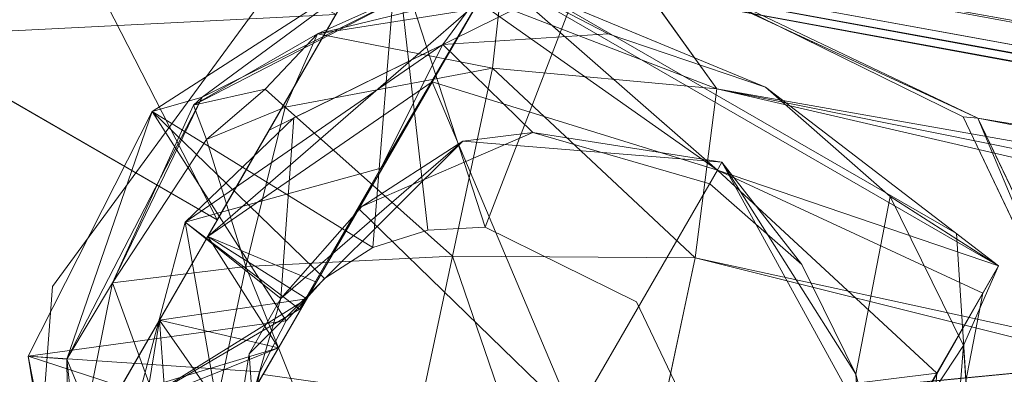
# Model space of a CAD drawing. Header units: inches. Extents: x -296 to -171, y 54 to 179.
# Tile 18 of 75: x -287.779 to -286.762, y 78.401 to 78.767. Entities that reach past the tile are written whole.
import ezdxf

# ---------------------------------------------------------------- set-up
doc = ezdxf.new("R2010")
doc.units = ezdxf.units.IN
doc.header["$LTSCALE"] = 0.299896
doc.header["$MEASUREMENT"] = 0
doc.layers.add('A-FURN-HAWORTH-ATT', color=7, linetype='Continuous')
doc.layers.add('CET Default', color=7, linetype='Continuous')
for name, color, linetype, true_color in [('A-FURN-P-SEAT', 7, 'Continuous', 0xce0000), ('CET color Black', 7, 'Continuous', 0x000000), ('CET color Grey80', 7, 'Continuous', 0xcccdc8)]:
    doc.layers.add(name, color=color, linetype=linetype, true_color=true_color)
doc.styles.add('Arial', font='arial.ttf')

# ---------------------------------------------------------------- blocks, each defined once
blk = doc.blocks.new('*C69')
at = {"layer": 'A-FURN-P-SEAT', "linetype": 'Continuous', "lineweight": 0}
blk.add_lwpolyline([(8.5259, 1.417), (1.7658, 11.352), (1.7183, 11.6179), (1.9567, 11.9406), (13.1683, 15.9804), (13.3484, 16.1786), (13.3874, 16.5331), (13.3874, 16.5331), (13.2065, 16.9112), (12.8493, 16.9854), (1.3996, 13.6518), (1.1322, 13.6888), (0.8989, 14.0153), (0.5164, 26.0845), (0.1372, 26.3058), (-0.5282, 26.0868), (-0.9007, 14.0144), (-1.0185, 13.7714), (-1.4012, 13.6505), (-12.9979, 17.0163)], dxfattribs=at)
for points in [[(13.7131, 18.1621), (13.2743, 18.1621), (13.2743, 15.7974), (13.686, 15.7974), (13.7131, 18.1621)], [(13.2743, 16.2817), (13.2743, 17.5666), (13.1534, 17.5666), (13.1534, 17.9332), (12.5518, 17.9332), (12.5518, 17.5666), (12.4309, 17.5666), (12.4309, 16.2817), (12.6063, 16.0191), (13.0989, 16.0191), (13.2743, 16.2817)]]:
    blk.add_lwpolyline(points, close=True, dxfattribs=at)
at = {"layer": 'A-FURN-HAWORTH-ATT', "linetype": 'Continuous', "style": 'Arial'}
for tag in ['CAPPN', 'CAPTG', 'CAPQT', 'CAPMC', 'CAPMG', 'L2', 'L3', 'PSPN', 'PST1', 'PST2', 'PST3', 'PSQT', 'PSMC', 'L1']:
    blk.add_attdef(tag, (0, 0), '', height=0.00394, dxfattribs=at).dxf.unprotected_set("ltscale", 0)
blk = doc.blocks.new('*C115')
at = {"layer": 'CET color Black', "linetype": 'Continuous', "lineweight": 0}
for points in [[(13.2743, 16.508, 1.5618), (13.2743, 16.9793, 1.7739), (13.1534, 16.8279, 1.7492), (13.2743, 16.508, 1.5618)], [(13.2743, 16.508, 1.5618), (13.1534, 16.8279, 1.7492), (13.1534, 16.6863, 1.6906), (13.2743, 16.508, 1.5618)], [(13.1314, 16.6106, 2.3903), (13.0351, 16.7016, 2.6765), (13.1765, 16.4919, 2.6765), (13.1314, 16.6106, 2.3903)], [(13.1547, 16.6997, 2.3632), (13.2512, 16.5958, 2.347), (13.1534, 16.4715, 1.4758), (13.1547, 16.6997, 2.3632)], [(13.1547, 16.6997, 2.3632), (13.1534, 16.4715, 1.4758), (13.1534, 16.5647, 1.5973), (13.1547, 16.6997, 2.3632)], [(13.2743, 16.508, 1.5618), (13.1534, 16.6863, 1.6906), (13.1534, 16.5647, 1.5973), (13.2743, 16.508, 1.5618)], [(13.1314, 16.6106, 2.3903), (13.1765, 16.4919, 2.6765), (13.1768, 16.426, 2.3903), (13.1314, 16.6106, 2.3903)], [(13.1314, 16.6106, 2.3903), (13.1768, 16.426, 2.3903), (13.3017, 16.4072, 2.2803), (13.1314, 16.6106, 2.3903)], [(13.1314, 16.6106, 2.3903), (13.3017, 16.4072, 2.2803), (13.2512, 16.5958, 2.347), (13.1314, 16.6106, 2.3903)], [(13.2743, 16.6001, 0.7107), (13.1534, 16.4715, 0.8889), (13.1534, 16.5647, 0.7674), (13.2743, 16.6001, 0.7107)], [(13.2743, 16.6001, 0.7107), (13.2743, 16.4084, 1.029), (13.1534, 16.4715, 0.8889), (13.2743, 16.6001, 0.7107)], [(13.2512, 16.5958, 2.347), (13.1547, 16.426, 2.2808), (13.1534, 16.4129, 1.3342), (13.2512, 16.5958, 2.347)], [(13.2512, 16.5958, 2.347), (13.1534, 16.4129, 1.3342), (13.1534, 16.4715, 1.4758), (13.2512, 16.5958, 2.347)], [(13.2512, 16.5958, 2.347), (13.3017, 16.4072, 2.2803), (13.1547, 16.426, 2.2808), (13.2512, 16.5958, 2.347)], [(13.2743, 16.508, 1.5618), (13.1534, 16.5647, 1.5973), (13.1534, 16.4715, 1.4758), (13.2743, 16.508, 1.5618)], [(13.2743, 16.4084, 1.029), (13.2743, 16.508, 1.5618), (13.1534, 16.4129, 1.3342), (13.2743, 16.4084, 1.029)], [(13.2743, 16.508, 1.5618), (13.1534, 16.4715, 1.4758), (13.1534, 16.4129, 1.3342), (13.2743, 16.508, 1.5618)], [(12.8526, 16.3817, 0.4298), (13.1534, 16.503, 0.3566), (13.1534, 16.3055, 0.5081), (12.8526, 16.3817, 0.4298)], [(13.1768, 16.426, 2.3903), (13.1765, 16.4919, 2.6765), (13.0955, 16.1913, 2.6765), (13.1768, 16.426, 2.3903)], [(12.4309, 16.4084, 1.029), (12.5518, 16.4715, 0.8889), (12.5518, 16.154, 0.7056), (12.4309, 16.4084, 1.029)], [(13.2743, 16.4084, 1.029), (13.1534, 16.154, 0.7056), (13.1534, 16.4715, 0.8889), (13.2743, 16.4084, 1.029)], [(13.1768, 16.426, 2.3903), (13.0955, 16.1913, 2.6765), (13.1521, 16.302, 2.3903), (13.1768, 16.426, 2.3903)], [(13.1547, 16.426, 2.2808), (13.1547, 16.2579, 2.1809), (13.1534, 16.3929, 1.1823), (13.1547, 16.426, 2.2808)], [(13.1547, 16.426, 2.2808), (13.1534, 16.3929, 1.1823), (13.1534, 16.4129, 1.3342), (13.1547, 16.426, 2.2808)], [(13.3017, 16.4072, 2.2803), (13.1547, 16.2579, 2.1809), (13.1547, 16.426, 2.2808), (13.3017, 16.4072, 2.2803)], [(13.1768, 16.426, 2.3903), (13.2585, 16.2579, 2.3903), (13.3017, 16.4072, 2.2803), (13.1768, 16.426, 2.3903)], [(13.2743, 16.4084, 1.029), (13.1534, 16.4129, 1.3342), (13.1534, 16.3929, 1.1823), (13.2743, 16.4084, 1.029)], [(12.4468, 16.2579, 2.3903), (12.4036, 16.4071, 2.2803), (12.542, 16.1154, 2.029), (12.4468, 16.2579, 2.3903)], [(12.4036, 16.4071, 2.2803), (12.5505, 16.2579, 2.1809), (12.542, 16.1154, 2.029), (12.4036, 16.4071, 2.2803)], [(12.5518, 16.3929, 1.1823), (12.4309, 16.4084, 1.029), (12.5518, 16.0588, 0.9356), (12.5518, 16.3929, 1.1823)], [(12.4309, 16.4084, 1.029), (12.5518, 16.154, 0.7056), (12.5518, 16.0588, 0.9356), (12.4309, 16.4084, 1.029)], [(13.1534, 16.3929, 1.1823), (13.1534, 16.0588, 0.9356), (13.2743, 16.4084, 1.029), (13.1534, 16.3929, 1.1823)], [(13.2743, 16.4084, 1.029), (13.1534, 16.0588, 0.9356), (13.1534, 16.154, 0.7056), (13.2743, 16.4084, 1.029)], [(13.3017, 16.4072, 2.2803), (13.1632, 16.1154, 2.029), (13.1547, 16.2579, 2.1809), (13.3017, 16.4072, 2.2803)], [(13.2585, 16.2579, 2.3903), (13.1632, 16.1154, 2.029), (13.3017, 16.4072, 2.2803), (13.2585, 16.2579, 2.3903)], [(12.5505, 16.2579, 2.1809), (12.5518, 16.3929, 1.1823), (12.5518, 16.0263, 1.1823), (12.5505, 16.2579, 2.1809)], [(12.5518, 16.3929, 1.1823), (12.5518, 16.0588, 0.9356), (12.5518, 16.0263, 1.1823), (12.5518, 16.3929, 1.1823)], [(13.1547, 16.2579, 2.1809), (13.1534, 16.0263, 1.1823), (13.1534, 16.3929, 1.1823), (13.1547, 16.2579, 2.1809)], [(13.1534, 16.3929, 1.1823), (13.1534, 16.0263, 1.1823), (13.1534, 16.0588, 0.9356), (13.1534, 16.3929, 1.1823)], [(13.2743, 16.1437, 2.0183), (13.6532, 16.1437, 2.0183), (13.6532, 16.3886, 2.2063), (13.2743, 16.1437, 2.0183)], [(13.2743, 16.1437, 2.0183), (13.6532, 16.3886, 2.2063), (13.2743, 16.3886, 2.2063), (13.2743, 16.1437, 2.0183)], [(13.2743, 16.3886, 0.1584), (13.6532, 16.3886, 0.1584), (13.6532, 16.1437, 0.3463), (13.2743, 16.3886, 0.1584)], [(13.2743, 16.3886, 0.1584), (13.6532, 16.1437, 0.3463), (13.2743, 16.1437, 0.3463), (13.2743, 16.3886, 0.1584)], [(12.8526, 16.3817, 0.4298), (12.8526, 16.0856, 0.8296), (12.5518, 16.154, 0.7056), (12.8526, 16.3817, 0.4298)], [(12.8526, 16.3817, 0.4298), (12.5518, 16.154, 0.7056), (12.5518, 16.3055, 0.5081), (12.8526, 16.3817, 0.4298)], [(12.8526, 16.3817, 0.4298), (13.1534, 16.3055, 0.5081), (13.1534, 16.154, 0.7056), (12.8526, 16.3817, 0.4298)], [(12.8526, 16.3817, 0.4298), (13.1534, 16.154, 0.7056), (12.8526, 16.0856, 0.8296), (12.8526, 16.3817, 0.4298)], [(12.5531, 16.302, 2.3903), (12.6234, 16.1968, 2.3903), (12.5771, 16.2437, 2.6765), (12.5531, 16.302, 2.3903)], [(13.1521, 16.302, 2.3903), (13.0955, 16.1913, 2.6765), (13.0372, 16.1473, 2.3903), (13.1521, 16.302, 2.3903)], [(12.4468, 16.2579, 2.3903), (12.542, 16.1154, 2.029), (12.542, 16.1154, 2.3903), (12.4468, 16.2579, 2.3903)], [(12.5505, 16.2579, 2.1809), (12.5518, 16.0263, 1.1823), (12.542, 16.1154, 2.029), (12.5505, 16.2579, 2.1809)], [(13.1547, 16.2579, 2.1809), (13.1632, 16.1154, 2.029), (13.1534, 16.0263, 1.1823), (13.1547, 16.2579, 2.1809)], [(13.2585, 16.2579, 2.3903), (13.1632, 16.1154, 2.3903), (13.1632, 16.1154, 2.029), (13.2585, 16.2579, 2.3903)], [(12.6234, 16.1968, 2.3903), (12.8527, 16.0764, 2.6765), (12.5771, 16.2437, 2.6765), (12.6234, 16.1968, 2.3903)], [(12.6234, 16.1968, 2.3903), (12.7286, 16.1266, 2.3903), (12.8527, 16.0764, 2.6765), (12.6234, 16.1968, 2.3903)], [(13.0372, 16.1473, 2.3903), (13.0955, 16.1913, 2.6765), (12.8527, 16.0764, 2.6765), (13.0372, 16.1473, 2.3903)], [(12.8526, 16.0856, 0.8296), (12.5518, 16.0588, 0.9356), (12.5518, 16.154, 0.7056), (12.8526, 16.0856, 0.8296)], [(12.8526, 16.0856, 0.8296), (13.1534, 16.154, 0.7056), (13.1534, 16.0588, 0.9356), (12.8526, 16.0856, 0.8296)], [(13.0372, 16.1473, 2.3903), (12.8527, 16.0764, 2.6765), (12.8526, 16.1019, 2.3903), (13.0372, 16.1473, 2.3903)], [(12.7286, 16.1266, 2.3903), (12.8526, 16.1019, 2.3903), (12.8527, 16.0764, 2.6765), (12.7286, 16.1266, 2.3903)], [(12.542, 16.1154, 2.029), (12.5518, 16.0263, 1.1823), (12.6845, 16.0202, 2.029), (12.542, 16.1154, 2.029)], [(13.1632, 16.1154, 2.029), (13.0207, 16.0202, 2.029), (13.1534, 16.0263, 1.1823), (13.1632, 16.1154, 2.029)], [(12.8526, 16.0856, 0.8296), (12.5518, 16.0263, 1.1823), (12.5518, 16.0588, 0.9356), (12.8526, 16.0856, 0.8296)], [(12.8526, 16.0856, 0.8296), (13.1534, 16.0588, 0.9356), (13.1534, 16.0263, 1.1823), (12.8526, 16.0856, 0.8296)], [(12.5518, 16.0263, 1.1823), (12.8526, 15.9868, 2.029), (12.6845, 16.0202, 2.029), (12.5518, 16.0263, 1.1823)], [(13.1534, 16.0263, 1.1823), (13.0207, 16.0202, 2.029), (12.8526, 15.9868, 2.029), (13.1534, 16.0263, 1.1823)]]:
    blk.add_3dface(points, dxfattribs=at)
for points, invisible_edges in [([(13.2743, 16.6737, 2.3244), (13.6532, 16.6737, 2.3244), (13.6532, 16.9797, 2.3646), (13.2743, 16.6737, 2.3244)], 4), ([(13.2743, 16.9797, 0), (13.6532, 16.6737, 0.0403), (13.2743, 16.6737, 0.0403), (13.2743, 16.9797, 0)], 9), ([(13.2743, 16.4134, 2.1633), (13.2743, 16.6866, 2.2765), (13.2743, 16.8279, 1.7492), (13.2743, 16.4134, 2.1633)], 6), ([(13.2743, 16.4134, 2.1633), (13.2743, 16.8279, 1.7492), (13.2743, 16.6863, 1.6906), (13.2743, 16.4134, 2.1633)], 13), ([(13.2743, 16.6737, 0.0403), (13.2743, 16.4134, 0.2013), (13.2743, 16.6866, 0.0882), (13.2743, 16.6737, 0.0403)], 13), ([(13.2743, 16.3886, 2.2063), (13.2743, 16.6737, 2.3244), (13.2743, 16.6866, 2.2765), (13.2743, 16.3886, 2.2063)], 6), ([(13.2743, 16.3886, 2.2063), (13.2743, 16.6866, 2.2765), (13.2743, 16.4134, 2.1633), (13.2743, 16.3886, 2.2063)], 13), ([(13.2743, 16.6866, 0.0882), (13.2743, 16.4134, 0.2013), (13.2743, 16.6863, 0.6741), (13.2743, 16.6866, 0.0882)], 6), ([(13.2743, 16.1788, 1.9833), (13.2743, 16.4134, 2.1633), (13.2743, 16.6863, 1.6906), (13.2743, 16.1788, 1.9833)], 6), ([(13.2743, 16.1788, 1.9833), (13.2743, 16.6863, 1.6906), (13.2743, 16.5647, 1.5973), (13.2743, 16.1788, 1.9833)], 13), ([(13.2743, 16.4134, 0.2013), (13.2743, 16.5647, 0.7674), (13.2743, 16.6863, 0.6741), (13.2743, 16.4134, 0.2013)], 13), ([(13.2743, 16.3886, 2.2063), (13.6532, 16.3886, 2.2063), (13.6532, 16.6737, 2.3244), (13.2743, 16.3886, 2.2063)], 4), ([(13.2743, 16.3886, 2.2063), (13.6532, 16.6737, 2.3244), (13.2743, 16.6737, 2.3244), (13.2743, 16.3886, 2.2063)], 9), ([(13.2743, 16.6737, 0.0403), (13.6532, 16.6737, 0.0403), (13.6532, 16.3886, 0.1584), (13.2743, 16.6737, 0.0403)], 4), ([(13.2743, 16.6737, 0.0403), (13.6532, 16.3886, 0.1584), (13.2743, 16.3886, 0.1584), (13.2743, 16.6737, 0.0403)], 9), ([(13.2743, 16.6737, 0.0403), (13.2743, 16.3886, 0.1584), (13.2743, 16.4134, 0.2013), (13.2743, 16.6737, 0.0403)], 6), ([(12.4309, 15.9988, 1.7487), (12.4309, 16.4715, 1.4758), (12.4309, 16.5647, 1.5973), (12.4309, 15.9988, 1.7487)], 13), ([(12.4309, 15.9988, 1.7487), (12.4309, 16.5647, 1.5973), (12.4309, 16.1788, 1.9833), (12.4309, 15.9988, 1.7487)], 11), ([(13.1534, 16.4715, 0.8889), (13.1534, 16.3055, 0.5081), (13.1534, 16.5647, 0.7674), (13.1534, 16.4715, 0.8889)], 11), ([(13.1534, 16.5647, 0.7674), (13.1534, 16.3055, 0.5081), (13.1534, 16.503, 0.3566), (13.1534, 16.5647, 0.7674)], 13), ([(13.2743, 16.1788, 0.3814), (13.2743, 16.4715, 0.8889), (13.2743, 16.5647, 0.7674), (13.2743, 16.1788, 0.3814)], 13), ([(13.2743, 16.4134, 0.2013), (13.2743, 16.1788, 0.3814), (13.2743, 16.5647, 0.7674), (13.2743, 16.4134, 0.2013)], 6), ([(13.2743, 15.9988, 1.7487), (13.2743, 16.1788, 1.9833), (13.2743, 16.5647, 1.5973), (13.2743, 15.9988, 1.7487)], 6), ([(13.2743, 15.9988, 1.7487), (13.2743, 16.5647, 1.5973), (13.2743, 16.4715, 1.4758), (13.2743, 15.9988, 1.7487)], 13), ([(12.4309, 16.1788, 0.3814), (12.4309, 16.4715, 0.8889), (12.4309, 15.9988, 0.6159), (12.4309, 16.1788, 0.3814)], 11), ([(12.4309, 15.9988, 0.6159), (12.4309, 16.4715, 0.8889), (12.4309, 16.4129, 1.0304), (12.4309, 15.9988, 0.6159)], 13), ([(12.4309, 15.8856, 1.4755), (12.4309, 16.4129, 1.3342), (12.4309, 16.4715, 1.4758), (12.4309, 15.8856, 1.4755)], 13), ([(12.4309, 15.8856, 1.4755), (12.4309, 16.4715, 1.4758), (12.4309, 15.9988, 1.7487), (12.4309, 15.8856, 1.4755)], 11), ([(12.5518, 16.4715, 0.8889), (12.5518, 16.3055, 0.5081), (12.5518, 16.154, 0.7056), (12.5518, 16.4715, 0.8889)], 9), ([(13.1534, 16.4715, 0.8889), (13.1534, 16.154, 0.7056), (13.1534, 16.3055, 0.5081), (13.1534, 16.4715, 0.8889)], 4), ([(13.2743, 16.1788, 0.3814), (13.2743, 15.9988, 0.6159), (13.2743, 16.4715, 0.8889), (13.2743, 16.1788, 0.3814)], 6), ([(13.2743, 15.9988, 0.6159), (13.2743, 16.4129, 1.0304), (13.2743, 16.4715, 0.8889), (13.2743, 15.9988, 0.6159)], 13), ([(13.2743, 15.8856, 1.4755), (13.2743, 15.9988, 1.7487), (13.2743, 16.4715, 1.4758), (13.2743, 15.8856, 1.4755)], 6), ([(13.2743, 15.8856, 1.4755), (13.2743, 16.4715, 1.4758), (13.2743, 16.4129, 1.3342), (13.2743, 15.8856, 1.4755)], 13), ([(13.1768, 16.426, 2.3903), (13.1521, 16.302, 2.3903), (13.2585, 16.2579, 2.3903), (13.1768, 16.426, 2.3903)], 2), ([(12.4309, 15.9988, 0.6159), (12.4309, 16.4129, 1.0304), (12.4309, 15.8856, 0.8892), (12.4309, 15.9988, 0.6159)], 11), ([(12.4309, 15.8856, 0.8892), (12.4309, 16.4129, 1.0304), (12.4309, 16.3929, 1.1823), (12.4309, 15.8856, 0.8892)], 13), ([(12.4309, 15.847, 1.1823), (12.4309, 16.3929, 1.1823), (12.4309, 16.4129, 1.3342), (12.4309, 15.847, 1.1823)], 13), ([(12.4309, 15.847, 1.1823), (12.4309, 16.4129, 1.3342), (12.4309, 15.8856, 1.4755), (12.4309, 15.847, 1.1823)], 11), ([(13.2743, 16.3886, 0.1584), (13.2743, 16.1788, 0.3814), (13.2743, 16.4134, 0.2013), (13.2743, 16.3886, 0.1584)], 13), ([(13.2743, 16.1437, 2.0183), (13.2743, 16.3886, 2.2063), (13.2743, 16.4134, 2.1633), (13.2743, 16.1437, 2.0183)], 6), ([(13.2743, 16.1437, 2.0183), (13.2743, 16.4134, 2.1633), (13.2743, 16.1788, 1.9833), (13.2743, 16.1437, 2.0183)], 13), ([(13.2743, 15.9988, 0.6159), (13.2743, 15.8856, 0.8892), (13.2743, 16.4129, 1.0304), (13.2743, 15.9988, 0.6159)], 6), ([(13.2743, 15.8856, 0.8892), (13.2743, 16.3929, 1.1823), (13.2743, 16.4129, 1.0304), (13.2743, 15.8856, 0.8892)], 13), ([(13.2743, 15.847, 1.1823), (13.2743, 15.8856, 1.4755), (13.2743, 16.4129, 1.3342), (13.2743, 15.847, 1.1823)], 6), ([(13.2743, 15.847, 1.1823), (13.2743, 16.4129, 1.3342), (13.2743, 16.3929, 1.1823), (13.2743, 15.847, 1.1823)], 13), ([(12.4309, 15.8856, 0.8892), (12.4309, 16.3929, 1.1823), (12.4309, 15.847, 1.1823), (12.4309, 15.8856, 0.8892)], 11), ([(13.2743, 15.8856, 0.8892), (13.2743, 15.847, 1.1823), (13.2743, 16.3929, 1.1823), (13.2743, 15.8856, 0.8892)], 6), ([(13.2743, 16.3886, 0.1584), (13.2743, 16.1437, 0.3463), (13.2743, 16.1788, 0.3814), (13.2743, 16.3886, 0.1584)], 6), ([(12.5531, 16.302, 2.3903), (12.4468, 16.2579, 2.3903), (12.542, 16.1154, 2.3903), (12.5531, 16.302, 2.3903)], 13), ([(12.5531, 16.302, 2.3903), (12.542, 16.1154, 2.3903), (12.6234, 16.1968, 2.3903), (12.5531, 16.302, 2.3903)], 11), ([(13.1521, 16.302, 2.3903), (13.0372, 16.1473, 2.3903), (13.1632, 16.1154, 2.3903), (13.1521, 16.302, 2.3903)], 4), ([(13.1521, 16.302, 2.3903), (13.1632, 16.1154, 2.3903), (13.2585, 16.2579, 2.3903), (13.1521, 16.302, 2.3903)], 13), ([(12.6234, 16.1968, 2.3903), (12.542, 16.1154, 2.3903), (12.6845, 16.0202, 2.3903), (12.6234, 16.1968, 2.3903)], 9), ([(12.6234, 16.1968, 2.3903), (12.6845, 16.0202, 2.3903), (12.7286, 16.1266, 2.3903), (12.6234, 16.1968, 2.3903)], 2), ([(13.2743, 15.9558, 1.7735), (13.2743, 16.1437, 2.0183), (13.2743, 16.1788, 1.9833), (13.2743, 15.9558, 1.7735)], 6), ([(13.2743, 15.9558, 1.7735), (13.2743, 16.1788, 1.9833), (13.2743, 15.9988, 1.7487), (13.2743, 15.9558, 1.7735)], 13), ([(13.2743, 16.1437, 0.3463), (13.2743, 15.9988, 0.6159), (13.2743, 16.1788, 0.3814), (13.2743, 16.1437, 0.3463)], 13), ([(13.0372, 16.1473, 2.3903), (12.8526, 16.1019, 2.3903), (12.8526, 15.9868, 2.3903), (13.0372, 16.1473, 2.3903)], 6), ([(13.0372, 16.1473, 2.3903), (12.8526, 15.9868, 2.3903), (13.0207, 16.0202, 2.3903), (13.0372, 16.1473, 2.3903)], 13), ([(13.0372, 16.1473, 2.3903), (13.0207, 16.0202, 2.3903), (13.1632, 16.1154, 2.3903), (13.0372, 16.1473, 2.3903)], 9), ([(12.7286, 16.1266, 2.3903), (12.6845, 16.0202, 2.3903), (12.8526, 15.9868, 2.3903), (12.7286, 16.1266, 2.3903)], 13), ([(12.7286, 16.1266, 2.3903), (12.8526, 15.9868, 2.3903), (12.8526, 16.1019, 2.3903), (12.7286, 16.1266, 2.3903)], 11), ([(12.542, 16.1154, 2.3903), (12.542, 16.1154, 2.029), (12.6845, 16.0202, 2.029), (12.542, 16.1154, 2.3903)], 4), ([(12.542, 16.1154, 2.3903), (12.6845, 16.0202, 2.029), (12.6845, 16.0202, 2.3903), (12.542, 16.1154, 2.3903)], 9), ([(13.1632, 16.1154, 2.3903), (13.0207, 16.0202, 2.3903), (13.0207, 16.0202, 2.029), (13.1632, 16.1154, 2.3903)], 4), ([(13.1632, 16.1154, 2.3903), (13.0207, 16.0202, 2.029), (13.1632, 16.1154, 2.029), (13.1632, 16.1154, 2.3903)], 9), ([(12.8526, 16.0856, 0.8296), (12.8526, 16.0263, 1.1823), (12.5518, 16.0263, 1.1823), (12.8526, 16.0856, 0.8296)], 9), ([(12.8526, 16.0856, 0.8296), (13.1534, 16.0263, 1.1823), (12.8526, 16.0263, 1.1823), (12.8526, 16.0856, 0.8296)], 4), ([(12.5518, 16.0263, 1.1823), (12.8526, 16.0263, 1.1823), (12.8526, 15.9868, 2.029), (12.5518, 16.0263, 1.1823)], 2), ([(13.1534, 16.0263, 1.1823), (12.8526, 15.9868, 2.029), (12.8526, 16.0263, 1.1823), (13.1534, 16.0263, 1.1823)], 2), ([(12.6845, 16.0202, 2.3903), (12.6845, 16.0202, 2.029), (12.8526, 15.9868, 2.029), (12.6845, 16.0202, 2.3903)], 4), ([(12.6845, 16.0202, 2.3903), (12.8526, 15.9868, 2.029), (12.8526, 15.9868, 2.3903), (12.6845, 16.0202, 2.3903)], 9), ([(13.0207, 16.0202, 2.3903), (12.8526, 15.9868, 2.3903), (12.8526, 15.9868, 2.029), (13.0207, 16.0202, 2.3903)], 4), ([(13.0207, 16.0202, 2.3903), (12.8526, 15.9868, 2.029), (13.0207, 16.0202, 2.029), (13.0207, 16.0202, 2.3903)], 9)]:
    blk.add_3dface(points, dxfattribs=dict(at, invisible_edges=invisible_edges))
at = {"layer": 'CET color Grey80', "linetype": 'Continuous', "lineweight": 0}
for points in [[(13.3731, 16.6081, 2.5513), (13.1226, 16.9148, 2.5515), (13.2279, 16.7741, 3.419), (13.3731, 16.6081, 2.5513)], [(13.1226, 16.9148, 2.5515), (13.3731, 16.6081, 2.5513), (13.1395, 16.5585, 2.5513), (13.1226, 16.9148, 2.5515)], [(13.3371, 16.5907, 3.4195), (13.2279, 16.7741, 3.419), (13.2108, 16.7636, 3.4404), (13.3371, 16.5907, 3.4195)], [(13.3731, 16.6081, 2.5513), (13.2279, 16.7741, 3.419), (13.3371, 16.5907, 3.4195), (13.3731, 16.6081, 2.5513)], [(13.3371, 16.5907, 3.4195), (13.2108, 16.7636, 3.4404), (13.2934, 16.6246, 3.4388), (13.3371, 16.5907, 3.4195)], [(13.2248, 16.4156, 3.5541), (13.1461, 16.6578, 3.5538), (12.9331, 16.6444, 3.6483), (13.2248, 16.4156, 3.5541)], [(13.3356, 16.4991, 3.4531), (13.2934, 16.6246, 3.4388), (13.1461, 16.6578, 3.5538), (13.3356, 16.4991, 3.4531)], [(13.3356, 16.4991, 3.4531), (13.1461, 16.6578, 3.5538), (13.2248, 16.4156, 3.5541), (13.3356, 16.4991, 3.4531)], [(13.0452, 16.2994, 3.6485), (12.9331, 16.6444, 3.6483), (12.6852, 16.6136, 3.7106), (13.0452, 16.2994, 3.6485)], [(13.2248, 16.4156, 3.5541), (12.9331, 16.6444, 3.6483), (13.0452, 16.2994, 3.6485), (13.2248, 16.4156, 3.5541)], [(13.3371, 16.5907, 3.4195), (13.2934, 16.6246, 3.4388), (13.3356, 16.4991, 3.4531), (13.3371, 16.5907, 3.4195)], [(1.3196, 12.8716, 6.0459), (12.8274, 16.1759, 3.7107), (12.6852, 16.6136, 3.7106), (1.3196, 12.8716, 6.0459)], [(13.0452, 16.2994, 3.6485), (12.6852, 16.6136, 3.7106), (12.8274, 16.1759, 3.7107), (13.0452, 16.2994, 3.6485)], [(13.3731, 16.6081, 2.5513), (13.1578, 16.5024, 2.5513), (13.1395, 16.5585, 2.5513), (13.3731, 16.6081, 2.5513)], [(13.3731, 16.6081, 2.5513), (13.1607, 16.4434, 2.5513), (13.1578, 16.5024, 2.5513), (13.3731, 16.6081, 2.5513)], [(13.3731, 16.6081, 2.5513), (13.3887, 16.3253, 2.5514), (13.1607, 16.4434, 2.5513), (13.3731, 16.6081, 2.5513)], [(13.3887, 16.3253, 2.5514), (13.3731, 16.6081, 2.5513), (13.3371, 16.5907, 3.4195), (13.3887, 16.3253, 2.5514)], [(13.3513, 16.2868, 3.4159), (13.3371, 16.5907, 3.4195), (13.3356, 16.4991, 3.4531), (13.3513, 16.2868, 3.4159)], [(13.3887, 16.3253, 2.5514), (13.3371, 16.5907, 3.4195), (13.3513, 16.2868, 3.4159), (13.3887, 16.3253, 2.5514)], [(13.3256, 16.3222, 3.4682), (13.3356, 16.4991, 3.4531), (13.2248, 16.4156, 3.5541), (13.3256, 16.3222, 3.4682)], [(13.3549, 16.2982, 3.4544), (13.3356, 16.4991, 3.4531), (13.3256, 16.3222, 3.4682), (13.3549, 16.2982, 3.4544)], [(13.3513, 16.2868, 3.4159), (13.3356, 16.4991, 3.4531), (13.3549, 16.2982, 3.4544), (13.3513, 16.2868, 3.4159)], [(12.2945, 16.4751, 2.5513), (12.4111, 16.0666, 2.8919), (12.2805, 16.4684, 2.8919), (12.2945, 16.4751, 2.5513)], [(12.2945, 16.4751, 2.5513), (12.425, 16.0732, 2.5513), (12.4111, 16.0666, 2.8919), (12.2945, 16.4751, 2.5513)], [(12.425, 16.0732, 2.5513), (12.7056, 16.4784, 2.5513), (12.7596, 16.3121, 2.5513), (12.425, 16.0732, 2.5513)], [(13.3887, 16.3253, 2.5514), (13.1481, 16.3857, 2.5513), (13.1607, 16.4434, 2.5513), (13.3887, 16.3253, 2.5514)], [(13.0452, 16.2994, 3.6485), (13.2719, 16.2529, 3.5153), (13.2248, 16.4156, 3.5541), (13.0452, 16.2994, 3.6485)], [(13.3256, 16.3222, 3.4682), (13.2248, 16.4156, 3.5541), (13.2719, 16.2529, 3.5153), (13.3256, 16.3222, 3.4682)], [(13.3887, 16.3253, 2.5514), (13.1209, 16.333, 2.5513), (13.1481, 16.3857, 2.5513), (13.3887, 16.3253, 2.5514)], [(13.2515, 16.0582, 2.5513), (13.0809, 16.289, 2.5513), (13.1209, 16.333, 2.5513), (13.2515, 16.0582, 2.5513)], [(13.3887, 16.3253, 2.5514), (13.2515, 16.0582, 2.5513), (13.1209, 16.333, 2.5513), (13.3887, 16.3253, 2.5514)], [(13.2515, 16.0582, 2.5513), (13.3887, 16.3253, 2.5514), (13.3513, 16.2868, 3.4159), (13.2515, 16.0582, 2.5513)], [(13.299, 16.247, 3.4675), (13.3256, 16.3222, 3.4682), (13.2719, 16.2529, 3.5153), (13.299, 16.247, 3.4675)], [(13.3549, 16.2982, 3.4544), (13.3256, 16.3222, 3.4682), (13.299, 16.247, 3.4675), (13.3549, 16.2982, 3.4544)], [(12.8274, 16.1759, 3.7107), (13.1067, 16.1108, 3.5676), (13.0452, 16.2994, 3.6485), (12.8274, 16.1759, 3.7107)], [(13.0452, 16.2994, 3.6485), (13.1067, 16.1108, 3.5676), (13.2719, 16.2529, 3.5153), (13.0452, 16.2994, 3.6485)], [(13.2102, 16.0726, 3.4187), (13.3513, 16.2868, 3.4159), (13.3549, 16.2982, 3.4544), (13.2102, 16.0726, 3.4187)], [(13.2102, 16.0726, 3.4187), (13.3549, 16.2982, 3.4544), (13.2806, 16.1705, 3.4629), (13.2102, 16.0726, 3.4187)], [(13.2806, 16.1705, 3.4629), (13.3549, 16.2982, 3.4544), (13.299, 16.247, 3.4675), (13.2806, 16.1705, 3.4629)], [(13.2515, 16.0582, 2.5513), (13.0309, 16.2566, 2.5513), (13.0809, 16.289, 2.5513), (13.2515, 16.0582, 2.5513)], [(13.2515, 16.0582, 2.5513), (13.3513, 16.2868, 3.4159), (13.2102, 16.0726, 3.4187), (13.2515, 16.0582, 2.5513)], [(13.2515, 16.0582, 2.5513), (13.0807, 15.939, 2.5513), (13.0309, 16.2566, 2.5513), (13.2515, 16.0582, 2.5513)], [(13.1067, 16.1108, 3.5676), (13.2806, 16.1705, 3.4629), (13.2719, 16.2529, 3.5153), (13.1067, 16.1108, 3.5676)], [(13.299, 16.247, 3.4675), (13.2719, 16.2529, 3.5153), (13.2806, 16.1705, 3.4629), (13.299, 16.247, 3.4675)], [(1.3196, 12.8716, 6.0459), (1.4326, 12.5237, 6.0459), (12.8274, 16.1759, 3.7107), (1.3196, 12.8716, 6.0459)], [(1.4326, 12.5237, 6.0459), (12.8954, 16.0134, 3.615), (12.8274, 16.1759, 3.7107), (1.4326, 12.5237, 6.0459)], [(12.8274, 16.1759, 3.7107), (12.8954, 16.0134, 3.615), (13.1067, 16.1108, 3.5676), (12.8274, 16.1759, 3.7107)], [(13.1067, 16.1108, 3.5676), (13.1329, 16.0508, 3.472), (13.2806, 16.1705, 3.4629), (13.1067, 16.1108, 3.5676)], [(13.1454, 16.0408, 3.4467), (13.2806, 16.1705, 3.4629), (13.1329, 16.0508, 3.472), (13.1454, 16.0408, 3.4467)], [(13.2102, 16.0726, 3.4187), (13.2806, 16.1705, 3.4629), (13.1454, 16.0408, 3.4467), (13.2102, 16.0726, 3.4187)], [(13.1329, 16.0508, 3.472), (13.1067, 16.1108, 3.5676), (12.8954, 16.0134, 3.615), (13.1329, 16.0508, 3.472)], [(12.425, 16.0732, 2.5513), (12.6466, 15.9047, 2.8919), (12.4111, 16.0666, 2.8919), (12.425, 16.0732, 2.5513)], [(12.425, 16.0732, 2.5513), (12.6606, 15.9113, 2.5513), (12.6466, 15.9047, 2.8919), (12.425, 16.0732, 2.5513)], [(1.5543, 12.1522, 4.112), (12.4111, 16.0666, 2.8919), (12.6466, 15.9047, 2.8919), (1.5543, 12.1522, 4.112)], [(13.1329, 16.0508, 3.472), (12.8954, 16.0134, 3.615), (13.0044, 15.964, 3.4729), (13.1329, 16.0508, 3.472)], [(1.4326, 12.5237, 6.0459), (1.4559, 12.1607, 6.0459), (12.8954, 16.0134, 3.615), (1.4326, 12.5237, 6.0459)], [(12.8954, 16.0134, 3.615), (1.4559, 12.1607, 6.0459), (1.903, 12.0262, 5.9322), (12.8954, 16.0134, 3.615)], [(12.8954, 16.0134, 3.615), (1.903, 12.0262, 5.9322), (13.0044, 15.964, 3.4729), (12.8954, 16.0134, 3.615)], [(13.0198, 15.9608, 3.4452), (1.9358, 12.0165, 5.9177), (1.8835, 11.9764, 5.9141), (13.0198, 15.9608, 3.4452)], [(13.0198, 15.9608, 3.4452), (1.8835, 11.9764, 5.9141), (13.0323, 15.9566, 3.4128), (13.0198, 15.9608, 3.4452)], [(1.8835, 11.9764, 5.9141), (13.0635, 15.9426, 2.9074), (13.0323, 15.9566, 3.4128), (1.8835, 11.9764, 5.9141)], [(13.0044, 15.964, 3.4729), (1.903, 12.0262, 5.9322), (1.9358, 12.0165, 5.9177), (13.0044, 15.964, 3.4729)], [(13.0044, 15.964, 3.4729), (1.9358, 12.0165, 5.9177), (13.0198, 15.9608, 3.4452), (13.0044, 15.964, 3.4729)], [(1.8835, 11.9764, 5.9141), (2.0586, 11.9773, 4.052), (13.0635, 15.9426, 2.9074), (1.8835, 11.9764, 5.9141)], [(2.0586, 11.9773, 4.052), (12.6466, 15.9047, 2.8919), (13.0635, 15.9426, 2.9074), (2.0586, 11.9773, 4.052)], [(13.0807, 15.939, 2.5513), (13.0635, 15.9426, 2.9074), (12.6466, 15.9047, 2.8919), (13.0807, 15.939, 2.5513)], [(13.0807, 15.939, 2.5513), (12.6466, 15.9047, 2.8919), (12.6606, 15.9113, 2.5513), (13.0807, 15.939, 2.5513)], [(2.0586, 11.9773, 4.052), (1.5543, 12.1522, 4.112), (12.6466, 15.9047, 2.8919), (2.0586, 11.9773, 4.052)]]:
    blk.add_3dface(points, dxfattribs=at)
for points, invisible_edges in [([(12.425, 16.0732, 2.5513), (12.2945, 16.4751, 2.5513), (12.7056, 16.4784, 2.5513), (12.425, 16.0732, 2.5513)], 2), ([(12.6606, 15.9113, 2.5513), (12.425, 16.0732, 2.5513), (12.7596, 16.3121, 2.5513), (12.6606, 15.9113, 2.5513)], 4), ([(12.6606, 15.9113, 2.5513), (12.7596, 16.3121, 2.5513), (12.857, 16.2452, 2.5513), (12.6606, 15.9113, 2.5513)], 13), ([(13.0807, 15.939, 2.5513), (12.857, 16.2452, 2.5513), (13.0309, 16.2566, 2.5513), (13.0807, 15.939, 2.5513)], 9), ([(13.0807, 15.939, 2.5513), (12.6606, 15.9113, 2.5513), (12.857, 16.2452, 2.5513), (13.0807, 15.939, 2.5513)], 6)]:
    blk.add_3dface(points, dxfattribs=dict(at, invisible_edges=invisible_edges))
blk = doc.blocks.new('*C106')
at = {"layer": 'CET Default', "linetype": 'Continuous', "lineweight": 0, "rotation": 149.9999999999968}
blk.add_blockref('*C115', (-267.8847, 86.1159), dxfattribs=at)

msp = doc.modelspace()

# ---------------------------------------------------------------- block references
at = {"layer": 'CET Default', "linetype": 'Continuous', "lineweight": 0, "rotation": 149.9999999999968}
msp.add_blockref('*C69', (-267.8847, 86.1159), dxfattribs=at)
at = {"layer": 'CET Default', "linetype": 'Continuous', "lineweight": 0}
msp.add_blockref('*C106', (0, 0), dxfattribs=at)

doc.saveas('drawing.dxf')
